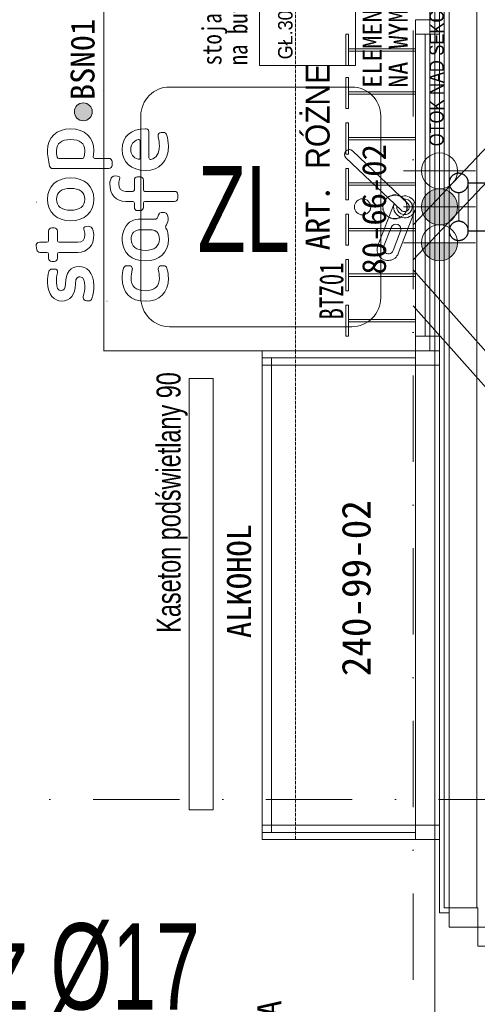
# Model space of a CAD drawing. Header units: centimetres. Extents: x -9388 to 91680, y -1419244 to 50347.
# Tile 83 of 183: x 41154 to 42108, y -706533 to -704479. Entities that reach past the tile are written whole.
import ezdxf
from ezdxf.enums import TextEntityAlignment as Align

# ---------------------------------------------------------------- set-up
doc = ezdxf.new("R2010")
doc.units = ezdxf.units.CM
for name, pattern in [('DASHED', [0.75, 0.5, -0.25]), ('DIVIDE2', [0.625, 0.25, -0.125, 0, -0.125, 0, -0.125]), ('KOPISTO BUDYNEK C 09.10.12-PW_WODA$0$DASHDOT', [1, 0.5, -0.25, 0, -0.25]), ('KOPISTO BUDYNEK C 09.10.12-PW_WODA$0$DIVIDE', [1.25, 0.5, -0.25, 0, -0.25, 0, -0.25]), ('Kropki i Kreski', [360, 180, -90, 0, -90])]:
    doc.linetypes.add(name, pattern=pattern)
for name, color, linetype in [('! Strefy Powierzchnie', 7, 'Continuous'), ('Drzwi ArchiCAD', 7, 'Continuous'), ('Osie', 7, 'Continuous')]:
    doc.layers.add(name, color=color, linetype=linetype)
for name, color, linetype, lineweight in [('Drzwi ArchiCAD_Nr_pióra__23', 7, 'Continuous', 15), ('Drzwi ArchiCAD_Nr_pióra__3', 7, 'Continuous', 13), ('Drzwi ArchiCAD_Nr_pióra__41', 7, 'Continuous', 15), ('MEBLE PKN_Nr_pióra__101', 7, 'Continuous', 5), ('Osie_Nr_pióra__1', 7, 'Continuous', 13), ('Osie_Nr_pióra__4', 7, 'Continuous', 13), ('Q_opisy_średnice_woda', 3, 'Continuous', 9), ('Q_podkład', 8, 'Continuous', 9), ('Q_w_opis_urządzenia', 83, 'Continuous', 13), ('Rynny_Nr_pióra__161', 7, 'Continuous', 5), ('Rzuty - ogródek_Nr_pióra__18', 9, 'Continuous', 13), ('Strefy_Nr_pióra__92', 7, 'Continuous', 13), ('Wnętrze - umeblowanie_Nr_pióra__1', 7, 'Continuous', 13), ('Wnętrze - umeblowanie_Nr_pióra__150', 7, 'Continuous', 25), ('Wnętrze - umeblowanie_Nr_pióra__7', 7, 'Continuous', 13), ('Ściany wewnętrzne_Nr_pióra__1', 7, 'Continuous', 13), ('Ściany wewnętrzne_Nr_pióra__41', 7, 'Continuous', 15)]:
    doc.layers.add(name, color=color, linetype=linetype, lineweight=lineweight)
for name, color, linetype, lineweight, true_color in [('Q_Działka wody ciepłej', 6, 'KOPISTO BUDYNEK C 09.10.12-PW_WODA$0$DIVIDE', 30, 0xff00ff), ('Q_Działka wody zimnej', 4, 'KOPISTO BUDYNEK C 09.10.12-PW_WODA$0$DASHDOT', 30, 0x00ffff), ('Q_ks', 7, 'DIVIDE2', 30, 0x997301), ('Strefy_Nr_pióra__201', 7, 'Continuous', 5, 0x595959), ('Wnętrze - umeblowanie_Nr_pióra__201', 7, 'Continuous', 5, 0x595959)]:
    doc.layers.add(name, color=color, linetype=linetype, lineweight=lineweight, true_color=true_color)
doc.layers.add('Q_uwagi', color=7, linetype='Continuous', lineweight=30, true_color=0xff0101, plot=False)
doc.styles.add('Arial Narrow_____', font='ARIALN.TTF', dxfattribs={"width": 0.8})
doc.styles.add('GENERATED_STYLE_2', font='arial.ttf')
doc.styles.add('GENERATED_STYLE_3', font='calibri.ttf')
doc.styles.add('GENERATED_STYLE_4', font='ARIALN.TTF')
doc.linetypes.add('Zygzak MAŁY', pattern='A,0,[1,PAB.01_RZUT PRZYZIEMIA1.Shx,S=0.873016,R=0,X=0,Y=-0.0275],-110,0', length=110)

# ---------------------------------------------------------------- blocks, each defined once
blk = doc.blocks.new('Standardowy znacznik siatki_3')
at = {"layer": 'Osie_Nr_pióra__4', "linetype": 'Kropki i Kreski'}
blk.add_line((1000, 0), (17990.8, 0), dxfattribs=at)
at = {"layer": 'Osie_Nr_pióra__1', "style": 'GENERATED_STYLE_3'}
for tag, p in [('AC_MarkerText_1_0', (-125, 5.7)), ('AC_MarkerText_1_1', (19115.8, 5.7))]:
    blk.add_attdef(tag, text='', height=100, rotation=360, dxfattribs=at).set_placement(p, align=Align.MIDDLE_CENTER)
blk = doc.blocks.new('Standardowy znacznik siatki_6')
at = {"layer": 'Osie_Nr_pióra__4', "linetype": 'Kropki i Kreski'}
blk.add_line((1000, 0), (12138.2, 0), dxfattribs=at)
at = {"layer": 'Osie_Nr_pióra__1', "style": 'GENERATED_STYLE_3'}
for tag, p in [('AC_MarkerText_1_0', (-125, 4.9)), ('AC_MarkerText_1_1', (13263.2, 4.9))]:
    blk.add_attdef(tag, text='', height=100, rotation=270, dxfattribs=at).set_placement(p, align=Align.MIDDLE_CENTER)
blk = doc.blocks.new('Drzwi 19_6')
at = {"layer": 'Drzwi ArchiCAD_Nr_pióra__23', "color": 8, "linetype": 'Continuous'}
for p, q in [((-450, 0), (-490, 0)), ((-490, 0), (-490, -60)), ((-450, -60), (-450, 0)), ((490, 0), (450, 0)), ((450, 0), (450, -60)), ((490, -60), (490, 0)), ((-490, -60), (-450, -60)), ((450, -60), (490, -60))]:
    blk.add_line(p, q, dxfattribs=at)
at = {"layer": 'Drzwi ArchiCAD_Nr_pióra__3', "color": 8, "linetype": 'Continuous'}
for p, q in [((410, 0), (410, 900)), ((410, 900), (450, 900)), ((450, 900), (450, 0)), ((450, 0), (410, 0))]:
    blk.add_line(p, q, dxfattribs=at)
blk.add_arc((450, 0), 900, 90, 180, dxfattribs=at)
at = {"layer": 'Drzwi ArchiCAD_Nr_pióra__41', "color": 8, "linetype": 'Continuous'}
for p, q in [((-490, -60), (-490, 0)), ((490, -60), (490, 0))]:
    blk.add_line(p, q, dxfattribs=at)
blk = doc.blocks.new('PAB.01_RZUT PRZYZIEMIA')
at = {"layer": 'Rzuty - ogródek_Nr_pióra__18', "linetype": 'Continuous'}
blk.add_hatch(color=8, dxfattribs=at).paths.add_polyline_path([(41305, -704671.3), (41305, -704670.9), (41304.9, -704670.4), (41304.9, -704669.9), (41304.9, -704669.4), (41304.8, -704669), (41304.7, -704668.5), (41304.7, -704668), (41304.6, -704667.6), (41304.5, -704667.1), (41304.4, -704666.7), (41304.2, -704666.2), (41304.1, -704665.8), (41304, -704665.3), (41303.8, -704664.9), (41303.7, -704664.5), (41303.5, -704664), (41303.3, -704663.6), (41303.1, -704663.2), (41302.9, -704662.8), (41302.7, -704662.4), (41302.5, -704662), (41302.2, -704661.6), (41302, -704661.3), (41301.7, -704660.9), (41301.5, -704660.5), (41301.2, -704660.1), (41300.9, -704659.8), (41300.7, -704659.4), (41300.4, -704659.1), (41300.1, -704658.8), (41299.8, -704658.4), (41299.4, -704658.1), (41299.1, -704657.8), (41298.8, -704657.5), (41298.5, -704657.2), (41298.1, -704656.9), (41297.8, -704656.6), (41297.4, -704656.4), (41297, -704656.1), (41296.7, -704655.9), (41296.3, -704655.6), (41295.9, -704655.4), (41295.5, -704655.1), (41295.1, -704654.9), (41294.7, -704654.7), (41294.3, -704654.5), (41293.9, -704654.3), (41293.5, -704654.2), (41293.1, -704654), (41292.7, -704653.8), (41292.2, -704653.7), (41291.8, -704653.5), (41291.4, -704653.4), (41290.9, -704653.3), (41290.5, -704653.2), (41290, -704653.1), (41289.6, -704653), (41289.1, -704652.9), (41288.7, -704652.8), (41288.2, -704652.8), (41287.7, -704652.8), (41287.3, -704652.7), (41286.8, -704652.7), (41286.3, -704652.7), (41285.8, -704652.7), (41285.3, -704652.7), (41284.9, -704652.8), (41284.4, -704652.8), (41283.9, -704652.8), (41283.5, -704652.9), (41283, -704653), (41282.5, -704653.1), (41282.1, -704653.2), (41281.6, -704653.3), (41281.2, -704653.4), (41280.7, -704653.5), (41280.3, -704653.7), (41279.9, -704653.8), (41279.4, -704654), (41279, -704654.2), (41278.6, -704654.3), (41278.2, -704654.5), (41277.8, -704654.7), (41277.4, -704654.9), (41277, -704655.1), (41276.6, -704655.4), (41276.2, -704655.6), (41275.9, -704655.9), (41275.5, -704656.1), (41275.1, -704656.4), (41274.8, -704656.6), (41274.4, -704656.9), (41274.1, -704657.2), (41273.7, -704657.5), (41273.4, -704657.8), (41273.1, -704658.1), (41272.8, -704658.4), (41272.5, -704658.8), (41272.2, -704659.1), (41271.9, -704659.4), (41271.6, -704659.8), (41271.3, -704660.1), (41271.1, -704660.5), (41270.8, -704660.9), (41270.6, -704661.3), (41270.3, -704661.6), (41270.1, -704662), (41269.9, -704662.4), (41269.7, -704662.8), (41269.5, -704663.2), (41269.3, -704663.6), (41269.1, -704664), (41269, -704664.5), (41268.8, -704664.9), (41268.6, -704665.3), (41268.5, -704665.8), (41268.4, -704666.2), (41268.3, -704666.7), (41268.1, -704667.1), (41268, -704667.6), (41268, -704668), (41267.9, -704668.5), (41267.8, -704669), (41267.8, -704669.4), (41267.7, -704669.9), (41267.7, -704670.4), (41267.7, -704670.9), (41267.7, -704671.3), (41267.7, -704671.8), (41267.7, -704672.3), (41267.7, -704672.8), (41267.8, -704673.2), (41267.8, -704673.7), (41267.9, -704674.1), (41268, -704674.6), (41268, -704675.1), (41268.1, -704675.5), (41268.3, -704675.9), (41268.4, -704676.4), (41268.5, -704676.8), (41268.6, -704677.3), (41268.8, -704677.7), (41269, -704678.1), (41269.1, -704678.5), (41269.3, -704678.9), (41269.5, -704679.4), (41269.7, -704679.8), (41269.9, -704680.2), (41270.1, -704680.5), (41270.3, -704680.9), (41270.6, -704681.3), (41270.8, -704681.7), (41271.1, -704682.1), (41271.3, -704682.4), (41271.6, -704682.8), (41271.9, -704683.1), (41272.2, -704683.5), (41272.5, -704683.8), (41272.8, -704684.1), (41273.1, -704684.5), (41273.4, -704684.8), (41273.7, -704685.1), (41274.1, -704685.4), (41274.4, -704685.7), (41274.8, -704686), (41275.1, -704686.2), (41275.5, -704686.5), (41275.9, -704686.8), (41276.2, -704687), (41276.6, -704687.3), (41277, -704687.5), (41277.4, -704687.7), (41277.8, -704687.9), (41278.2, -704688.1), (41278.6, -704688.3), (41279, -704688.5), (41279.4, -704688.7), (41279.9, -704688.8), (41280.3, -704689), (41280.7, -704689.1), (41281.2, -704689.3), (41281.6, -704689.4), (41282.1, -704689.5), (41282.5, -704689.6), (41283, -704689.7), (41283.5, -704689.8), (41283.9, -704689.8), (41284.4, -704689.9), (41284.9, -704689.9), (41285.3, -704690), (41285.8, -704690), (41286.3, -704690), (41286.8, -704690), (41287.3, -704690), (41287.7, -704689.9), (41288.2, -704689.9), (41288.7, -704689.8), (41289.1, -704689.8), (41289.6, -704689.7), (41290, -704689.6), (41290.5, -704689.5), (41290.9, -704689.4), (41291.4, -704689.3), (41291.8, -704689.1), (41292.2, -704689), (41292.7, -704688.8), (41293.1, -704688.7), (41293.5, -704688.5), (41293.9, -704688.3), (41294.3, -704688.1), (41294.7, -704687.9), (41295.1, -704687.7), (41295.5, -704687.5), (41295.9, -704687.3), (41296.3, -704687), (41296.7, -704686.8), (41297, -704686.5), (41297.4, -704686.2), (41297.8, -704686), (41298.1, -704685.7), (41298.5, -704685.4), (41298.8, -704685.1), (41299.1, -704684.8), (41299.4, -704684.5), (41299.8, -704684.1), (41300.1, -704683.8), (41300.4, -704683.5), (41300.7, -704683.1), (41300.9, -704682.8), (41301.2, -704682.4), (41301.5, -704682.1), (41301.7, -704681.7), (41302, -704681.3), (41302.2, -704680.9), (41302.5, -704680.5), (41302.7, -704680.2), (41302.9, -704679.8), (41303.1, -704679.4), (41303.3, -704678.9), (41303.5, -704678.5), (41303.7, -704678.1), (41303.8, -704677.7), (41304, -704677.3), (41304.1, -704676.8), (41304.2, -704676.4), (41304.4, -704675.9), (41304.5, -704675.5), (41304.6, -704675.1), (41304.7, -704674.6), (41304.7, -704674.1), (41304.8, -704673.7), (41304.9, -704673.2), (41304.9, -704672.8), (41304.9, -704672.3), (41305, -704671.8)])
at = {"layer": 'Strefy_Nr_pióra__92', "linetype": 'Continuous'}
for points in [[(42029, -704907.2, 1), (42029, -704832.2, 1)], [(42029, -704982.2, 0.414214), (42066.5, -704944.7), (41991.5, -704944.7, 0.414214)]]:
    blk.add_hatch(color=8, dxfattribs=at).paths.add_polyline_path(points)
at = {"layer": '! Strefy Powierzchnie', "color": 8, "linetype": 'Continuous', "lineweight": 0, "flags": 128}
blk.add_lwpolyline([(35639, -701738.6), (35639, -707859.3), (41389, -707859.3), (41389, -708139.3), (42019, -708139.3), (42019, -701822.8), (41149, -701822.8), (41149, -701738.6)], close=True, dxfattribs=at)
at = {"layer": 'MEBLE PKN_Nr_pióra__101', "color": 8, "linetype": 'Continuous'}
for p, q in [((41979, -705154.7), (41979, -704494.7)), ((41979, -705154.7), (41979, -704494.7)), ((41999, -705139.7), (41999, -704509.7)), ((41999, -705139.7), (41999, -704509.7)), ((41326.7, -704627.7), (41326.2, -704627.7)), ((41326.7, -704627.7), (41326.2, -704627.7)), ((41329, -704674.9), (41328.5, -704674.9)), ((41329, -704674.9), (41328.5, -704674.9)), ((41329, -704835.2), (41329, -704699.2)), ((41329, -704835.2), (41329, -704699.2)), ((42029, -704719.7), (42029, -704869.7)), ((42029, -704719.7), (42029, -704869.7)), ((41329, -704767.2), (41328.5, -704767.2)), ((41329, -704767.2), (41328.5, -704767.2)), ((41949.3, -704876.8), (41833.9, -704767.3)), ((41949.3, -704876.8), (41833.9, -704767.3)), ((41962.9, -704862.6), (41847.5, -704753)), ((41962.9, -704862.6), (41847.5, -704753)), ((41954, -704794.7), (42104, -704794.7)), ((42029, -704794.7), (42029, -704869.7)), ((42029, -704794.7), (42029, -704944.7)), ((42029, -704794.7), (42029, -704869.7)), ((42029, -704794.7), (42029, -704944.7)), ((41900.4, -704950.3), (41934.3, -704862.6)), ((41900.4, -704950.3), (41934.3, -704862.6)), ((41954, -704869.7), (42104, -704869.7)), ((42029, -704869.7), (42029, -705019.7)), ((42029, -704869.7), (42029, -705019.7)), ((41943.1, -704966.8), (41977.5, -704878)), ((41943.1, -704966.8), (41977.5, -704878)), ((41912.5, -704953.4), (41928.3, -704912.5)), ((41912.5, -704953.4), (41928.3, -704912.5)), ((41932.1, -704961), (41947.9, -704920.1)), ((41932.1, -704961), (41947.9, -704920.1)), ((41954, -704944.7), (42104, -704944.7)), ((41329, -705169.7), (41328.5, -705169.7)), ((41329, -705169.7), (41328.5, -705169.7)), ((41379, -705169.7), (41530.6, -705169.7)), ((41379, -705169.7), (41530.6, -705169.7)), ((41510.6, -705169.7), (41510.1, -705169.7)), ((41510.6, -705169.7), (41510.1, -705169.7)), ((42009, -705169.7), (42008.5, -705169.7)), ((42009, -705169.7), (42008.5, -705169.7)), ((41659, -705537.2), (41658.5, -705537.2)), ((41659, -706043.5), (41659, -705907.5)), ((41659, -706043.5), (41659, -705907.5))]:
    blk.add_line(p, q, dxfattribs=at)
at = {"layer": 'MEBLE PKN_Nr_pióra__101', "color": 8, "linetype": 'DASHED', "flags": 128}
for points in [[(42029, -701829.7), (42029, -705169.7), (41729, -705169.7), (41729, -701829.7)], [(42029, -701829.7), (42029, -705169.7), (41729, -705169.7), (41729, -701829.7)], [(42029, -705169.7), (42029, -706189.7), (41729, -706189.7), (41729, -705169.7)]]:
    blk.add_lwpolyline(points, close=True, dxfattribs=at)
at = {"layer": 'MEBLE PKN_Nr_pióra__101', "color": 8, "linetype": 'Continuous', "flags": 128}
for points in [[(42029, -705169.7), (42029, -701829.7), (42009, -701829.7), (42009, -705169.7)], [(42029, -705169.7), (42029, -701829.7), (42009, -701829.7), (42009, -705169.7)], [(42029, -704399.7), (42029, -705169.7), (41329, -705169.7), (41329, -704399.7)], [(42029, -704399.7), (42029, -705169.7), (41329, -705169.7), (41329, -704399.7)], [(41653.6, -704384.6), (41653.6, -704574.6), (41853.6, -704574.6), (41853.6, -704384.6)], [(41653.6, -704384.6), (41653.6, -704574.6), (41853.6, -704574.6), (41853.6, -704384.6)], [(42029, -704509.7), (41979, -704509.7), (41979, -704479.7), (42029, -704479.7)], [(42029, -704479.7), (42029, -704509.7), (41979, -704509.7), (41979, -704479.7)], [(42029, -704509.7), (41979, -704509.7), (41979, -704479.7), (42029, -704479.7)], [(42029, -704479.7), (42029, -704509.7), (41979, -704509.7), (41979, -704479.7)], [(41834, -704574.7), (41834, -704509.7), (41839, -704509.7), (41839, -704574.7)], [(41834, -704574.7), (41834, -704509.7), (41839, -704509.7), (41839, -704574.7)], [(41834, -704664.7), (41834, -704599.7), (41839, -704599.7), (41839, -704664.7)], [(41834, -704664.7), (41834, -704599.7), (41839, -704599.7), (41839, -704664.7)], [(41834, -704759.7), (41834, -704694.7), (41839, -704694.7), (41839, -704759.7)], [(41834, -704759.7), (41834, -704694.7), (41839, -704694.7), (41839, -704759.7)], [(41834, -704854.7), (41834, -704789.7), (41839, -704789.7), (41839, -704854.7)], [(41834, -704854.7), (41834, -704789.7), (41839, -704789.7), (41839, -704854.7)], [(41834, -704949.7), (41834, -704884.7), (41839, -704884.7), (41839, -704949.7)], [(41834, -704949.7), (41834, -704884.7), (41839, -704884.7), (41839, -704949.7)], [(41834, -705044.7), (41834, -704979.7), (41839, -704979.7), (41839, -705044.7)], [(41834, -705044.7), (41834, -704979.7), (41839, -704979.7), (41839, -705044.7)], [(41834, -705139.7), (41834, -705074.7), (41839, -705074.7), (41839, -705139.7)], [(41834, -705139.7), (41834, -705074.7), (41839, -705074.7), (41839, -705139.7)], [(41979, -705184.7), (41979, -706174.7), (41659, -706174.7), (41659, -705184.7)], [(41979, -705184.7), (41979, -706174.7), (41679, -706174.7), (41679, -705184.7)], [(41506.9, -705227.7), (41506.9, -706127.7), (41556.9, -706127.7), (41556.9, -705227.7)], [(42029, -706159.7), (41659, -706159.7), (41659, -706189.7), (42029, -706189.7)], [(42029, -706189.7), (42029, -706159.7), (41979, -706159.7), (41979, -706189.7)], [(42029, -706189.7), (42029, -706159.7), (41979, -706159.7), (41979, -706189.7)]]:
    blk.add_lwpolyline(points, close=True, dxfattribs=at)
at = {"layer": 'MEBLE PKN_Nr_pióra__101', "color": 8, "linetype": 'DASHED', "flags": 128}
blk.add_lwpolyline([(42019, -705169.7), (42019, -701829.7)], dxfattribs=at)
blk.add_lwpolyline([(42019, -705169.7), (42019, -701829.7)], dxfattribs=at)
at = {"layer": 'MEBLE PKN_Nr_pióra__101', "color": 8, "linetype": 'Continuous', "flags": 128}
for points in [[(41979, -704544.7), (41839, -704544.7), (41839, -704539.7), (41979, -704539.7)], [(41979, -704544.7), (41839, -704544.7), (41839, -704539.7), (41979, -704539.7)], [(41979, -704634.7), (41839, -704634.7), (41839, -704629.7), (41979, -704629.7)], [(41979, -704634.7), (41839, -704634.7), (41839, -704629.7), (41979, -704629.7)], [(41979, -704729.7), (41839, -704729.7), (41839, -704724.7), (41979, -704724.7)], [(41979, -704729.7), (41839, -704729.7), (41839, -704724.7), (41979, -704724.7)], [(41979, -704824.7), (41839, -704824.7), (41839, -704819.7), (41979, -704819.7)], [(41979, -704824.7), (41839, -704824.7), (41839, -704819.7), (41979, -704819.7)], [(41979, -704919.7), (41839, -704919.7), (41839, -704914.7), (41979, -704914.7)], [(41979, -704919.7), (41839, -704919.7), (41839, -704914.7), (41979, -704914.7)], [(41979, -705014.7), (41839, -705014.7), (41839, -705009.7), (41979, -705009.7)], [(41979, -705014.7), (41839, -705014.7), (41839, -705009.7), (41979, -705009.7)], [(41979, -705109.7), (41839, -705109.7), (41839, -705104.7), (41979, -705104.7)], [(41979, -705109.7), (41839, -705109.7), (41839, -705104.7), (41979, -705104.7)], [(42029, -705169.7), (41979, -705169.7), (41979, -705139.7), (42029, -705139.7), (42029, -705169.7), (41979, -705169.7), (41979, -705139.7)], [(42029, -705169.7), (41979, -705169.7), (41979, -705139.7), (42029, -705139.7), (42029, -705169.7), (41979, -705169.7), (41979, -705139.7)], [(42029, -705169.7), (41659, -705169.7), (41659, -705199.7), (42029, -705199.7), (42029, -705169.7), (41979, -705169.7), (41979, -705199.7)]]:
    blk.add_lwpolyline(points, dxfattribs=at)
blk.add_lwpolyline([(41906.3, -704679.7), (41906.3, -705059.7, -0.414214), (41846.3, -705119.7), (41466.3, -705119.7, -0.414214), (41406.3, -705059.7), (41406.3, -704679.7, -0.414214), (41466.3, -704619.7), (41846.3, -704619.7, -0.414214)], format="xyb", close=True, dxfattribs=at)
blk.add_lwpolyline([(41906.3, -704679.7), (41906.3, -705059.7, -0.414214), (41846.3, -705119.7), (41466.3, -705119.7, -0.414214), (41406.3, -705059.7), (41406.3, -704679.7, -0.414214), (41466.3, -704619.7), (41846.3, -704619.7, -0.414214)], format="xyb", close=True, dxfattribs=at)
at = {"layer": 'MEBLE PKN_Nr_pióra__101', "color": 8, "linetype": 'Continuous'}
for centre, radius in [((42029, -704794.7), 37.5), ((42029, -704869.7), 37.5), ((41868.6, -704869.7), 16.9), ((41868.6, -704869.7), 16.9), ((42029, -704944.7), 37.5)]:
    blk.add_circle(centre, radius, dxfattribs=at)
for centre, radius, start, end in [((41840.7, -704760.1), 9.83, 46.4836, 226.4836), ((41840.7, -704760.1), 9.83, 46.4836, 226.4836), ((41956.1, -704869.7), 22.9, 161.9178, 111.0494), ((41956.1, -704869.7), 22.9, 161.9178, 111.0494), ((41956.1, -704869.7), 16.2, 173.7549, 99.2123), ((41956.1, -704869.7), 16.2, 173.7549, 99.2123), ((41956.1, -704869.7), 9.83, 226.4836, 46.4836), ((41956.1, -704869.7), 9.83, 226.4836, 46.4836), ((41938.1, -704916.3), 10.5, 338.8835, 158.8835), ((41938.1, -704916.3), 10.5, 338.8835, 158.8835), ((41921.8, -704958.6), 22.9, 158.8831, 338.8835), ((41921.8, -704958.6), 22.9, 158.8831, 338.8835), ((41922.3, -704957.2), 10.5, 158.8831, 338.8835), ((41922.3, -704957.2), 10.5, 158.8831, 338.8835)]:
    blk.add_arc(centre, radius, start, end, dxfattribs=at)
at = {"layer": 'Rynny_Nr_pióra__161', "color": 8, "linetype": 'Continuous'}
for p, q in [((41188, -704859.7), (41188.5, -704859.7)), ((41335.6, -705066.7), (41336.1, -705066.7))]:
    blk.add_line(p, q, dxfattribs=at)
for points, knots in [([(41286.3, -704652.7), (41296.4, -704652.7), (41305, -704661), (41305, -704671.3), (41305, -704681.5), (41296.4, -704690), (41286.3, -704690), (41275.9, -704690), (41267.7, -704681.5), (41267.7, -704671.3), (41267.7, -704661), (41275.9, -704652.7), (41286.3, -704652.7)], [0, 0, 0, 0, 1, 1, 1, 2, 2, 2, 3, 3, 3, 4, 4, 4, 4]), ([(41306.9, -704764.5), (41307.7, -704760.2), (41308.2, -704755.7), (41308.2, -704752), (41308.2, -704724.3), (41289.7, -704707.1), (41260, -704707.1), (41230.2, -704707.1), (41211.7, -704724.3), (41211.7, -704752), (41211.7, -704760.8), (41213.4, -704773), (41216.2, -704784.7), (41216.9, -704787.7), (41219.5, -704789.7), (41222.6, -704789.7), (41222.6, -704789.7), (41339.8, -704789.7), (41339.8, -704789.7), (41343.4, -704789.7), (41346.4, -704786.8), (41346.4, -704783.1)], [0, 0, 0, 0, 1, 1, 1, 2, 2, 2, 3, 3, 3, 4, 4, 4, 5, 5, 5, 6, 6, 6, 7, 7, 7, 7]), ([(41424.5, -704770.2), (41423.6, -704769.5), (41423.1, -704768.5), (41423.1, -704767.4), (41423.1, -704767.4), (41423.1, -704713.5), (41423.1, -704713.5), (41423.1, -704707.1), (41417.4, -704707.1), (41415.6, -704707.1), (41385.3, -704707.1), (41367.3, -704723.1), (41367.3, -704749.9)], [0, 0, 0, 0, 1, 1, 1, 2, 2, 2, 3, 3, 3, 4, 4, 4, 4]), ([(41287.8, -704766), (41287.5, -704767.5), (41286.1, -704768.6), (41284.5, -704768.6), (41284.5, -704768.6), (41235.2, -704768.6), (41235.2, -704768.6), (41233.6, -704768.6), (41232.2, -704767.5), (41231.9, -704766), (41230.9, -704761.2), (41230.4, -704756.5), (41230.4, -704752), (41230.4, -704737.5), (41241.2, -704729.2), (41260, -704729.2), (41278.9, -704729.2), (41289.4, -704737.3), (41289.4, -704752)], [0, 0, 0, 0, 1, 1, 1, 2, 2, 2, 3, 3, 3, 4, 4, 4, 5, 5, 5, 6, 6, 6, 6]), ([(41367.3, -704749.9), (41367.3, -704776.5), (41386.3, -704793.7), (41415.6, -704793.7), (41445.8, -704793.7), (41463.8, -704774.6), (41463.8, -704742.6), (41463.8, -704735.4), (41462.4, -704726.3), (41460.1, -704718.9), (41459.3, -704716.2), (41456.7, -704714.4), (41453.8, -704714.4), (41453.8, -704714.4), (41448.7, -704714.4), (41448.7, -704714.4), (41445, -704714.4), (41442.1, -704717.3), (41442.1, -704721), (41442.1, -704721.5), (41442.1, -704722), (41442.3, -704722.6)], [0, 0, 0, 0, 1, 1, 1, 2, 2, 2, 3, 3, 3, 4, 4, 4, 5, 5, 5, 6, 6, 6, 7, 7, 7, 7]), ([(41442.3, -704722.6), (41444, -704729.4), (41445, -704736.5), (41445, -704742.6), (41445, -704758.1), (41439, -704767.6), (41427.4, -704770.8)], [0, 0, 0, 0, 1, 1, 1, 2, 2, 2, 2]), ([(41400.8, -704770.4), (41390.7, -704767.4), (41385.2, -704760.1), (41385.2, -704749.9), (41385.2, -704739.8), (41390.7, -704732.5), (41400.7, -704729.4)], [0, 0, 0, 0, 1, 1, 1, 2, 2, 2, 2]), ([(41403.8, -704729.9), (41404.7, -704730.6), (41405.2, -704731.6), (41405.2, -704732.7), (41405.2, -704732.7), (41405.2, -704767.1), (41405.2, -704767.1), (41405.2, -704768.2), (41404.7, -704769.2), (41403.8, -704769.9)], [0, 0, 0, 0, 1, 1, 1, 2, 2, 2, 3, 3, 3, 3]), ([(41346.4, -704783.1), (41346.4, -704783.1), (41346.4, -704775.3), (41346.4, -704775.3), (41346.4, -704771.6), (41343.4, -704768.6), (41339.8, -704768.6), (41339.8, -704768.6), (41310.2, -704768.6), (41310.2, -704768.6), (41308.1, -704768.6), (41306.4, -704766.7), (41306.9, -704764.5)], [0, 0, 0, 0, 1, 1, 1, 2, 2, 2, 3, 3, 3, 4, 4, 4, 4]), ([(41308.2, -704853.8), (41308.2, -704826.3), (41289.7, -704809.2), (41260, -704809.2), (41230.2, -704809.2), (41211.7, -704826.3), (41211.7, -704853.8), (41211.7, -704881.5), (41230.2, -704898.6), (41260, -704898.6), (41289.7, -704898.6), (41308.2, -704881.5), (41308.2, -704853.8)], [0, 0, 0, 0, 1, 1, 1, 2, 2, 2, 3, 3, 3, 4, 4, 4, 4]), ([(41341.7, -704821.1), (41341.7, -704844.5), (41354.1, -704858.5), (41375.1, -704858.5), (41375.1, -704858.5), (41389.4, -704858.5), (41389.4, -704858.5), (41391.3, -704858.5), (41392.8, -704860), (41392.8, -704861.9), (41392.8, -704861.9), (41392.8, -704870.8), (41392.8, -704870.8), (41392.8, -704874.5), (41395.8, -704877.5), (41399.5, -704877.5), (41399.5, -704877.5), (41404.8, -704877.5), (41404.8, -704877.5), (41408.5, -704877.5), (41411.5, -704874.5), (41411.5, -704870.8), (41411.5, -704870.8), (41411.5, -704861.9), (41411.5, -704861.9), (41411.5, -704860), (41413, -704858.5), (41414.9, -704858.5), (41414.9, -704858.5), (41476.6, -704858.5), (41476.6, -704858.5), (41480.3, -704858.5), (41483.2, -704855.5), (41483.2, -704851.8), (41483.2, -704851.8), (41483.2, -704844), (41483.2, -704844), (41483.2, -704840.3), (41480.3, -704837.3), (41476.6, -704837.3), (41476.6, -704837.3), (41414.9, -704837.3), (41414.9, -704837.3), (41413, -704837.3), (41411.5, -704835.8), (41411.5, -704833.9), (41411.5, -704833.9), (41411.5, -704813.7), (41411.5, -704813.7), (41411.5, -704810.1), (41408.5, -704807.1), (41404.8, -704807.1), (41404.8, -704807.1), (41399.5, -704807.1), (41399.5, -704807.1), (41395.8, -704807.1), (41392.8, -704810.1), (41392.8, -704813.7), (41392.8, -704813.7), (41392.8, -704833.9), (41392.8, -704833.9), (41392.8, -704835.8), (41391.3, -704837.3), (41389.4, -704837.3), (41389.4, -704837.3), (41375.1, -704837.3), (41375.1, -704837.3), (41365, -704837.3), (41360.5, -704832.3), (41360.5, -704821.1), (41360.5, -704817.7), (41361.1, -704813.7), (41362.4, -704809.1), (41362.4, -704809.1), (41362.4, -704808.5), (41362.4, -704808.5), (41362.4, -704807.9), (41362.2, -704806.9), (41360.6, -704806.1)], [0, 0, 0, 0, 1, 1, 1, 2, 2, 2, 3, 3, 3, 4, 4, 4, 5, 5, 5, 6, 6, 6, 7, 7, 7, 8, 8, 8, 9, 9, 9, 10, 10, 10, 11, 11, 11, 12, 12, 12, 13, 13, 13, 14, 14, 14, 15, 15, 15, 16, 16, 16, 17, 17, 17, 18, 18, 18, 19, 19, 19, 20, 20, 20, 21, 21, 21, 22, 22, 22, 23, 23, 23, 24, 24, 24, 25, 25, 25, 26, 26, 26, 26]), ([(41260, -704876.7), (41241.2, -704876.7), (41230.4, -704868.4), (41230.4, -704853.8), (41230.4, -704839.4), (41241.2, -704831.1), (41260, -704831.1), (41278.7, -704831.1), (41289.4, -704839.4), (41289.4, -704853.8), (41289.4, -704868.4), (41278.7, -704876.7), (41260, -704876.7)], [0, 0, 0, 0, 1, 1, 1, 2, 2, 2, 3, 3, 3, 4, 4, 4, 4]), ([(41443.1, -704886.2), (41441.6, -704893.3), (41440.8, -704895.5), (41433.1, -704895.5), (41433.1, -704895.5), (41400.4, -704895.7), (41400.4, -704895.7), (41387.1, -704895.7), (41376, -704904.5), (41370.7, -704919.1)], [0, 0, 0, 0, 1, 1, 1, 2, 2, 2, 3, 3, 3, 3]), ([(41458.2, -704912.7), (41457.7, -704911.6), (41457.8, -704910.4), (41458.5, -704909.4), (41460.5, -704906.7), (41462.6, -704900.7), (41463, -704896.9), (41463.1, -704895.9), (41463.2, -704894.9), (41463.2, -704893.9), (41463.2, -704893.9), (41463.2, -704893.9), (41463.2, -704893.9), (41463.2, -704886.9), (41460.5, -704882.6), (41455.6, -704881.7)], [0, 0, 0, 0, 1, 1, 1, 2, 2, 2, 3, 3, 3, 4, 4, 4, 5, 5, 5, 5]), ([(41302.7, -704912.2), (41299.8, -704910), (41292.8, -704909.6), (41289.4, -704911.2), (41287.5, -704912.2), (41287.2, -704913.7), (41287.2, -704914.4), (41287.2, -704914.7), (41287.2, -704915), (41287.3, -704915.3), (41287.3, -704915.3), (41287.6, -704916.4), (41287.6, -704916.4), (41288.5, -704920), (41289.4, -704923.6), (41289.4, -704927.3), (41289.4, -704938.3), (41284.7, -704943.5), (41274.8, -704943.5), (41274.8, -704943.5), (41235.9, -704943.5), (41235.9, -704943.5), (41234, -704943.5), (41232.5, -704942), (41232.5, -704940.1), (41232.5, -704940.1), (41232.5, -704919.9), (41232.5, -704919.9), (41232.5, -704916.2), (41229.5, -704913.3), (41225.8, -704913.3), (41225.8, -704913.3), (41220.5, -704913.3), (41220.5, -704913.3), (41216.8, -704913.3), (41213.8, -704916.2), (41213.8, -704919.9), (41213.8, -704919.9), (41213.8, -704940.1), (41213.8, -704940.1), (41213.8, -704942), (41212.3, -704943.5), (41210.4, -704943.5), (41210.4, -704943.5), (41194.7, -704943.5), (41194.7, -704943.5), (41190.6, -704943.5), (41187.5, -704947.1), (41188.1, -704951.1), (41188.1, -704951.1), (41189.2, -704959), (41189.2, -704959), (41189.7, -704962.2), (41192.5, -704964.6), (41195.8, -704964.6), (41195.8, -704964.6), (41210.4, -704964.6), (41210.4, -704964.6), (41212.3, -704964.6), (41213.8, -704966.2), (41213.8, -704968.1), (41213.8, -704968.1), (41213.8, -704977), (41213.8, -704977), (41213.8, -704980.7), (41216.8, -704983.7), (41220.5, -704983.7), (41220.5, -704983.7), (41225.8, -704983.7), (41225.8, -704983.7), (41229.5, -704983.7), (41232.5, -704980.7), (41232.5, -704977)], [0, 0, 0, 0, 1, 1, 1, 2, 2, 2, 3, 3, 3, 4, 4, 4, 5, 5, 5, 6, 6, 6, 7, 7, 7, 8, 8, 8, 9, 9, 9, 10, 10, 10, 11, 11, 11, 12, 12, 12, 13, 13, 13, 14, 14, 14, 15, 15, 15, 16, 16, 16, 17, 17, 17, 18, 18, 18, 19, 19, 19, 20, 20, 20, 21, 21, 21, 22, 22, 22, 23, 23, 23, 24, 24, 24, 24]), ([(41232.5, -704977), (41232.5, -704977), (41232.5, -704968.1), (41232.5, -704968.1), (41232.5, -704966.2), (41234, -704964.6), (41235.9, -704964.6), (41235.9, -704964.6), (41274.8, -704964.6), (41274.8, -704964.6), (41295.7, -704964.6), (41308.2, -704950.7), (41308.2, -704927.3), (41308.2, -704923.5), (41306.6, -704915), (41302.7, -704912.2)], [0, 0, 0, 0, 1, 1, 1, 2, 2, 2, 3, 3, 3, 4, 4, 4, 5, 5, 5, 5]), ([(41367.4, -704939.6), (41368.4, -704965.9), (41386.8, -704982.3), (41415.6, -704982.3), (41445.3, -704982.3), (41463.8, -704965.1), (41463.8, -704937.4), (41463.8, -704926.8), (41462.2, -704919.6), (41458.7, -704914)], [0, 0, 0, 0, 1, 1, 1, 2, 2, 2, 3, 3, 3, 3]), ([(41370.7, -704919.1), (41368.4, -704924.5), (41367.3, -704930.6), (41367.3, -704937.4), (41367.3, -704937.7), (41367.3, -704937.9), (41367.3, -704938.1), (41367.3, -704938.1), (41367.4, -704938.4), (41367.4, -704938.4), (41367.4, -704938.4), (41367.3, -704939), (41367.3, -704939), (41367.3, -704939.2), (41367.4, -704939.4), (41367.4, -704939.6)], [0, 0, 0, 0, 1, 1, 1, 2, 2, 2, 3, 3, 3, 4, 4, 4, 5, 5, 5, 5]), ([(41440, -704922.2), (41443.3, -704925.5), (41445, -704930.5), (41445, -704937.4), (41445, -704952), (41434.2, -704960.4), (41415.6, -704960.4), (41396.8, -704960.4), (41386, -704952), (41386, -704937.4), (41386, -704930.7), (41387.6, -704925.9), (41390.9, -704922.6)], [0, 0, 0, 0, 1, 1, 1, 2, 2, 2, 3, 3, 3, 4, 4, 4, 4]), ([(41413.2, -704917.3), (41414, -704917.3), (41414.8, -704917.3), (41415.6, -704917.3), (41416.5, -704917.3), (41417.6, -704917.3), (41418.7, -704917.3)], [0, 0, 0, 0, 1, 1, 1, 2, 2, 2, 2]), ([(41269.8, -705030.3), (41269.8, -705015.6), (41277, -705015.6), (41279.4, -705015.6), (41287.6, -705015.6), (41289.4, -705025.6), (41289.4, -705034.1), (41289.4, -705041.4), (41288.3, -705049.3), (41286.2, -705057.5), (41286.1, -705058), (41286, -705058.6), (41286, -705059.1), (41286, -705062.8), (41289.1, -705065.8), (41292.8, -705065.8), (41292.8, -705065.8), (41297.8, -705065.8), (41297.8, -705065.8), (41300.8, -705065.8), (41303.5, -705063.8), (41304.3, -705060.9), (41307, -705051.2), (41308.2, -705042.6), (41308.2, -705034.1), (41308.2, -705004.5), (41292.1, -704994), (41278.2, -704994), (41259.6, -704994), (41249.4, -705006.9), (41249.4, -705030.3), (41249.4, -705039.8), (41246.2, -705044.6), (41239.8, -705044.6), (41233.8, -705044.6), (41230.4, -705038.1), (41230.4, -705026.7), (41230.4, -705019.2), (41230.7, -705015.2), (41232.7, -705007.6)], [0, 0, 0, 0, 1, 1, 1, 2, 2, 2, 3, 3, 3, 4, 4, 4, 5, 5, 5, 6, 6, 6, 7, 7, 7, 8, 8, 8, 9, 9, 9, 10, 10, 10, 11, 11, 11, 12, 12, 12, 13, 13, 13, 13]), ([(41370.3, -704997.3), (41368.5, -705004.3), (41367.3, -705012.2), (41367.3, -705018.1), (41367.3, -705048.6), (41385.3, -705066.7), (41415.6, -705066.7), (41445.8, -705066.7), (41463.8, -705048.6), (41463.8, -705018.1), (41463.8, -705012.4), (41462.6, -705004.6), (41460.6, -704997.3), (41459.9, -704994.5), (41457.2, -704992.5), (41454.2, -704992.5), (41454.2, -704992.5), (41449.2, -704992.5), (41449.2, -704992.5), (41445.5, -704992.5), (41442.5, -704995.5), (41442.5, -704999.1), (41442.5, -704999.6), (41442.6, -705000.1), (41442.7, -705000.6), (41444.2, -705006.7), (41445, -705012.8), (41445, -705018.1), (41445, -705035.8), (41435.1, -705044.8), (41415.6, -705044.8), (41395.9, -705044.8), (41386, -705035.8), (41386, -705018.1), (41386, -705013), (41386.8, -705007), (41388.4, -705000.7)], [0, 0, 0, 0, 1, 1, 1, 2, 2, 2, 3, 3, 3, 4, 4, 4, 5, 5, 5, 6, 6, 6, 7, 7, 7, 8, 8, 8, 9, 9, 9, 10, 10, 10, 11, 11, 11, 12, 12, 12, 12]), ([(41388.4, -705000.7), (41388.5, -705000.2), (41388.6, -704999.7), (41388.6, -704999.1), (41388.6, -704995.5), (41385.6, -704992.5), (41381.9, -704992.5), (41381.9, -704992.5), (41376.7, -704992.5), (41376.7, -704992.5), (41373.7, -704992.5), (41371.1, -704994.5), (41370.3, -704997.3)], [0, 0, 0, 0, 1, 1, 1, 2, 2, 2, 3, 3, 3, 4, 4, 4, 4]), ([(41214.6, -705004.3), (41212.4, -705012.5), (41211.7, -705017.3), (41211.7, -705026.7), (41211.7, -705054), (41226.4, -705066.2), (41240.9, -705066.2), (41259.3, -705066.2), (41269.8, -705053.1), (41269.8, -705030.3)], [0, 0, 0, 0, 1, 1, 1, 2, 2, 2, 3, 3, 3, 3]), ([(41232.7, -705007.6), (41232.8, -705007.1), (41232.9, -705006.6), (41232.9, -705006), (41232.9, -705002.4), (41229.9, -704999.4), (41226.2, -704999.4), (41226.2, -704999.4), (41221.1, -704999.4), (41221.1, -704999.4), (41218, -704999.4), (41215.4, -705001.4), (41214.6, -705004.3)], [0, 0, 0, 0, 1, 1, 1, 2, 2, 2, 3, 3, 3, 4, 4, 4, 4])]:
    blk.add_open_spline(points, degree=3, knots=knots, dxfattribs=at)
for points in [[(41400.7, -704729.4), (41401.8, -704729.1), (41402.9, -704729.3), (41403.8, -704729.9)], [(41289.4, -704752), (41289.4, -704756.5), (41288.9, -704761.2), (41287.8, -704766)], [(41403.8, -704769.9), (41402.9, -704770.5), (41401.8, -704770.7), (41400.8, -704770.4)], [(41427.4, -704770.8), (41426.4, -704771.1), (41425.3, -704770.9), (41424.5, -704770.2)], [(41346, -704807.5), (41343.2, -704810), (41341.7, -704817.1), (41341.7, -704821.1)], [(41360.6, -704806.1), (41357.5, -704804.7), (41348.9, -704804.9), (41346, -704807.5)], [(41455.6, -704881.7), (41452, -704881), (41444.5, -704879.5), (41443.1, -704886.2)], [(41458.5, -704913.6), (41458.4, -704913.3), (41458.3, -704913), (41458.2, -704912.7)], [(41458.7, -704914), (41458.6, -704913.9), (41458.6, -704913.7), (41458.5, -704913.6)], [(41390.9, -704922.6), (41396.4, -704917.2), (41405.7, -704917.3), (41413.2, -704917.3)], [(41418.7, -704917.3), (41425.8, -704917.2), (41434.7, -704917), (41440, -704922.2)]]:
    blk.add_open_spline(points, degree=3, dxfattribs=at)
at = {"layer": 'Wnętrze - umeblowanie_Nr_pióra__1', "color": 8, "linetype": 'Zygzak MAŁY'}
blk.add_line((42106.5, -701734), (42106.5, -706332.3), dxfattribs=at)
at = {"layer": 'Ściany wewnętrzne_Nr_pióra__1', "color": 8, "linetype": 'Continuous'}
for p, q in [((42039, -701812.8), (42039, -706332.3)), ((42029, -706332.3), (42029, -706342.3)), ((42049, -706342.3), (42029, -706342.3)), ((42039, -706332.3), (42049, -706332.3)), ((42049, -706332.3), (42049, -706342.3))]:
    blk.add_line(p, q, dxfattribs=at)
at = {"layer": 'Ściany wewnętrzne_Nr_pióra__1', "color": 8, "linetype": 'Continuous', "flags": 128}
blk.add_lwpolyline([(42029, -701812.8), (42029, -706332.3)], dxfattribs=at)
at = {"layer": 'Ściany wewnętrzne_Nr_pióra__41', "color": 8, "linetype": 'Continuous'}
for p, q in [((42049, -701812.8), (42049, -704524.2)), ((42049, -704524.2), (42049, -704584.2)), ((42049, -704584.2), (42049, -706332.3)), ((42049, -706332.3), (42109, -706332.3))]:
    blk.add_line(p, q, dxfattribs=at)
at = {"layer": 'Drzwi ArchiCAD', "color": 8, "linetype": 'Continuous', "xscale": -1, "zscale": 1000, "rotation": 270.0001164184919}
blk.add_blockref('Drzwi 19_6', (42109, -706822.3), dxfattribs=at)
at = {"layer": 'Osie', "color": 8, "linetype": 'Continuous', "zscale": 1000}
for name, p, rotation in [('Standardowy znacznik siatki_6', (41974, -712523.4), 89.99999713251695), ('Standardowy znacznik siatki_3', (30584.3, -706106.3), 359.999997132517)]:
    blk.add_blockref(name, p, dxfattribs=dict(at, rotation=rotation))
at = {"layer": 'Strefy_Nr_pióra__201', "color": 8, "linetype": 'Continuous', "insert": (42038.3, -704743.2), "char_height": 30, "attachment_point": 7, "rotation": 90, "style": 'GENERATED_STYLE_4'}
blk.add_mtext('\\A1;{\\fArial Narrow|b0|i0|c238|p34;OTOK NAD SEKCJAMI}', dxfattribs=at)
at = {"layer": 'Wnętrze - umeblowanie_Nr_pióra__1', "color": 8, "linetype": 'Continuous', "char_height": 40, "attachment_point": 7, "rotation": 90, "line_spacing_factor": 0.812698, "style": 'GENERATED_STYLE_2'}
for s, insert in [('\\A1;{\\fMS Gothic|b0|i0|c238|p49;ELEMENT \\P\\fMS Gothic|b0|i0|c238|p49;NA WYMIAR}', (41962.8, -704621.2)), ('\\A1;{\\W0.800000x;\\fMS Gothic|b0|i0|c238|p49;stojak \\P\\fMS Gothic|b0|i0|c238|p49;na butelki}', (41629.3, -704574.6))]:
    blk.add_mtext(s, dxfattribs=dict(at, insert=insert))
at = {"layer": 'Wnętrze - umeblowanie_Nr_pióra__1', "color": 8, "linetype": 'Continuous', "rotation": 90, "style": 'GENERATED_STYLE_2'}
for s, insert, char_height, attachment_point in [('\\A1;{\\fMS Gothic|b0|i0|c238|p49;BSN01}', (41310.6, -704477.1), 50, 9), ('\\A1;{\\fMS Gothic|b0|i0|c238|p49;80-66-02}', (41918.2, -704738.8), 50, 9), ('\\A1;{\\W0.700000x;\\fMS Gothic|b0|i0|c238|p49;BTZ01}', (41829.3, -705104.7), 50, 7), ('\\A1;{\\fMS Gothic|b0|i0|c238|p49;240-99-02}', (41825.1, -705665.2), 60, 2)]:
    blk.add_mtext(s, dxfattribs=dict(at, insert=insert, char_height=char_height, attachment_point=attachment_point))
at = {"layer": 'Wnętrze - umeblowanie_Nr_pióra__150', "color": 8, "linetype": 'Continuous', "insert": (41800.6, -704960.3), "char_height": 50, "attachment_point": 7, "rotation": 90, "style": 'GENERATED_STYLE_2'}
blk.add_mtext('\\A1;{\\fMS Gothic|b0|i0|c238|p49;ART. RÓŻNE}', dxfattribs=at)
at = {"layer": 'Wnętrze - umeblowanie_Nr_pióra__201', "color": 8, "linetype": 'Continuous', "insert": (41722.9, -704409.6), "char_height": 30, "attachment_point": 9, "rotation": 90, "style": 'GENERATED_STYLE_2'}
blk.add_mtext('\\A1;{\\fMS Gothic|b0|i0|c238|p49;GŁ.30cm}', dxfattribs=at)
at = {"layer": 'Wnętrze - umeblowanie_Nr_pióra__7', "color": 8, "linetype": 'Continuous', "char_height": 50, "rotation": 90}
for s, insert, attachment_point, style in [('\\A1;{\\W0.700000x;\\fArial|b0|i0|c238|p38;Kaseton podświetlany 90}', (41504.1, -705758.2), 7, 'GENERATED_STYLE_3'), ('\\A1;{\\fMS Gothic|b0|i0|c238|p49;ALKOHOL}', (41636.8, -705531.2), 9, 'GENERATED_STYLE_2'), ('\\A1;{\\fMS Gothic|b0|i0|c238|p49;LAMPA OWADOBÓJCZA}', (41674.8, -706822.3), 5, 'GENERATED_STYLE_2')]:
    blk.add_mtext(s, dxfattribs=dict(at, insert=insert, attachment_point=attachment_point, style=style))
blk = doc.blocks.new('G$C08F26C9C')
at = {"layer": 'Q_Działka wody ciepłej', "ltscale": 0.5}
blk.add_circle((-0.05, 0), 0.02, dxfattribs=at)
at = {"layer": 'Q_Działka wody zimnej', "ltscale": 0.5}
blk.add_circle((0.05, 0), 0.02, dxfattribs=at)
at = {"layer": 'Q_uwagi', "lineweight": 0}
for p, q in [((-0.05, 0.02), (0.05, 0.02)), ((-0.03, 0), (0.03, 0)), ((-0.05, -0.02), (0.05, -0.02))]:
    blk.add_line(p, q, dxfattribs=at)
blk = doc.blocks.new('A$C674EB6B2')
at = {"layer": 'Q_uwagi', "linetype": 'Continuous'}
for p, q in [((-93.9, -2108), (-1049.8, -3124.7)), ((-1049.8, -3197.7), (-95.7, -2183)), ((-1049.8, -3218), (-147.2, -4234.3)), ((-1049.8, -3293.3), (-149, -4307.6))]:
    blk.add_line(p, q, dxfattribs=at)

msp = doc.modelspace()

# ---------------------------------------------------------------- block references
at = {"layer": 'Q_podkład'}
msp.add_blockref('PAB.01_RZUT PRZYZIEMIA', (0, 0), dxfattribs=at)

# ---------------------------------------------------------------- next in the draw order: linework, layer by layer
at = {"layer": 'Q_Działka wody ciepłej', "ltscale": 300}
msp.add_line((42089, -704819.7), (42338.3, -704819.7), dxfattribs=at)
at = {"layer": 'Q_Działka wody zimnej', "ltscale": 300}
msp.add_line((42089, -704919.7), (42238.3, -704919.7), dxfattribs=at)
at = {"layer": 'Q_ks', "ltscale": 3}
msp.add_circle((41936.1, -704869.7), 25, dxfattribs=at)

# ---------------------------------------------------------------- next in the draw order: block references
at = {"layer": 'Q_Działka wody zimnej', "ltscale": 0.5, "xscale": -1000, "yscale": 1000, "zscale": 1000, "rotation": 89.9999999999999}
msp.add_blockref('G$C08F26C9C', (42069, -704869.7), dxfattribs=at)
at = {"layer": 'Q_uwagi'}
msp.add_blockref('A$C674EB6B2', (43023.8, -701782.8), dxfattribs=at)

# ---------------------------------------------------------------- next in the draw order: texts
at = {"layer": 'Q_opisy_średnice_woda', "style": 'Arial Narrow_____', "width": 0.8}
msp.add_text('wz Ø17', height=180, dxfattribs=at).set_placement((41250.1, -706454.2), align=Align.MIDDLE_CENTER)
at = {"layer": 'Q_w_opis_urządzenia', "style": 'Arial Narrow_____', "width": 0.8}
msp.add_text('ZL', height=180, dxfattribs=at).set_placement((41620.9, -704874.2), align=Align.MIDDLE_CENTER)

doc.saveas('drawing.dxf')
